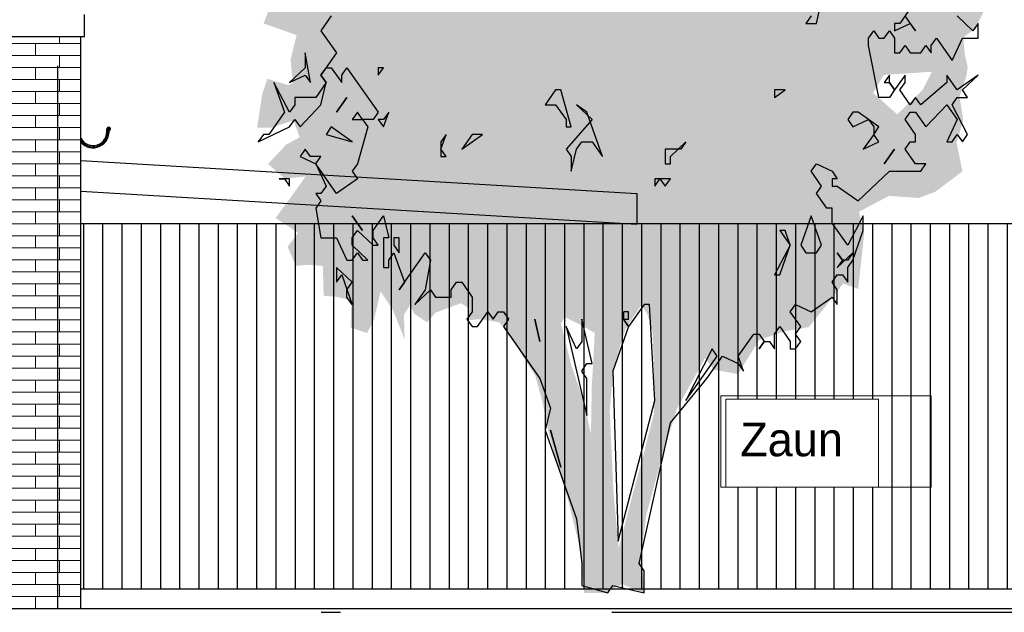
# Model space of a CAD drawing. Extents: x -73 to 359, y -4 to 85.
# Tile 136 of 149: x 323 to 328, y -1 to 2. Entities that reach past the tile are written whole.
import ezdxf

# ---------------------------------------------------------------- set-up
doc = ezdxf.new("R2010")
doc.units = 0
doc.header["$MEASUREMENT"] = 0
doc.linetypes.add('Strichlinie', pattern=[0.005644, 0.002822, -0.002822])
doc.linetypes.add('Strichpunktlinie', pattern=[0.006703, 0.003528, -0.001764, 0, -0.001411])
for name, color, linetype in [('Ansicht_West Garagen_3_A_1 Holz', 7, 'Continuous'), ('Ansicht_West Garagen_3_P_ZE_SYMBOL', 7, 'Continuous'), ('Ansicht_West Garagen_3_P_ZE_TEXT', 7, 'Continuous'), ('Ansicht_West Garagen_3_R_NT_DACH', 7, 'Continuous'), ('Ansicht_West Garagen_3_R_NT_INNENWAND', 7, 'Continuous'), ('Ansicht_West Garagen_3_R_TR_BODEN', 7, 'Continuous'), ('Ansicht_West Garagen_3_R_TR_HIDDEN', 7, 'Continuous'), ('Ansicht_West Garagen_3_Schraffuren', 7, 'Continuous')]:
    doc.layers.add(name, color=color, linetype=linetype)
doc.styles.add('ERSTELLTER_STIL_1', font='txt')

msp = doc.modelspace()

# ---------------------------------------------------------------- hatches: boundary and pattern name
at = {"layer": 'Ansicht_West Garagen_3_P_ZE_SYMBOL', "linetype": 'Continuous', "lineweight": 18, "ltscale": 1000}
h = msp.add_hatch(color=255, dxfattribs=at)
h.paths.add_polyline_path([(327.1257, 2.3367), (327.2466, 2.3533), (327.3558, 2.4308), (327.4728, 2.464), (327.6171, 2.4972), (327.6873, 2.5581), (327.7497, 2.5249), (327.7848, 2.3621), (327.8004, 2.2459), (327.7068, 2.1463), (327.7497, 2.0909), (327.8706, 2.0909), (327.8277, 2.0023), (327.7653, 1.9581), (327.7731, 1.8695), (327.7887, 1.8031), (327.7809, 1.7533), (327.7458, 1.6481), (327.7653, 1.5263), (327.7302, 1.4101), (327.7614, 1.2606), (327.621, 1.1554), (327.5352, 1.1222), (327.3792, 1.1333), (327.2232, 1.0503), (327.2505, 0.9373), (327.2193, 0.6495), (327.1413, 0.6772), (327.0204, 0.5222), (326.9619, 0.4502), (326.8332, 0.4281), (326.7045, 0.3838), (326.5953, 0.2067), (326.4705, 0.2288), (326.4237, 0.2897), (326.2754, 0.0218), (326.1935, -0.2494), (326.1194, -0.5207), (326.0921, -0.7199), (326.1077, -0.9314), (325.9907, -0.886), (325.901, -0.9314), (325.7949, -0.9314), (325.7793, -0.7199), (325.7091, -0.4376), (325.6584, -0.2771), (325.6077, -0.0834), (325.5804, 0.055), (325.5414, 0.1989), (325.4868, 0.282), (325.4244, 0.3871), (325.3542, 0.4757), (325.2567, 0.4923), (325.1943, 0.4868), (325.1982, 0.5477), (325.1553, 0.5753), (325.0227, 0.5255), (324.9798, 0.4757), (324.9135, 0.52), (324.8901, 0.5643), (324.8589, 0.5145), (324.8628, 0.3871), (324.8004, 0.5421), (324.738, 0.6362), (324.7029, 0.4868), (324.6678, 0.4204), (324.582, 0.448), (324.5859, 0.5919), (324.504, 0.6086), (324.4416, 0.6141), (324.4377, 0.7691), (324.3597, 0.7746), (324.2973, 0.7691), (324.2544, 0.8687), (324.309, 0.9407), (324.2427, 0.985), (324.192, 1.0182), (324.3012, 1.1676), (324.348, 1.234), (324.2388, 1.223), (324.153, 1.2994), (324.2466, 1.399), (324.3168, 1.4377), (324.2856, 1.5263), (324.1686, 1.4876), (324.0963, 1.4876), (324.1217, 1.6591), (324.1491, 1.7422), (324.2583, 1.709), (324.2817, 1.72), (324.27, 1.8418), (324.3012, 1.9691), (324.1295, 2.03), (324.1764, 2.1463), (324.2037, 2.2127), (324.1608, 2.3345), (324.1569, 2.5116), (324.2232, 2.7219), (324.3519, 2.816), (324.4338, 2.8935), (324.5547, 2.9378), (324.6717, 2.9323), (324.8043, 2.9433), (324.8121, 3.0042), (324.7224, 3.0153), (324.6756, 3.0319), (324.5391, 3.043), (324.4806, 3.1094), (324.4182, 3.2201), (324.3675, 3.3031), (324.3402, 3.4526), (324.309, 3.6076), (324.4494, 3.519), (324.5586, 3.5079), (324.6561, 3.5688), (324.4767, 3.6463), (324.4416, 3.7072), (324.504, 3.8345), (324.6483, 3.8113), (324.7302, 3.767), (324.7887, 3.839), (324.8589, 3.9275), (324.9525, 3.8168), (325.0227, 3.7393), (325.1085, 3.6674), (325.0773, 3.8279), (324.9369, 3.922), (324.8316, 3.9995), (324.7146, 4.0714), (324.6678, 4.2209), (324.7068, 4.2928), (324.855, 4.3261), (324.8355, 4.4478), (324.8511, 4.5918), (324.9642, 4.5696), (325.0851, 4.5087), (325.1631, 4.481), (325.2294, 4.5309), (325.3152, 4.6028), (325.4634, 4.5364), (325.4985, 4.4534), (325.6623, 4.4589), (325.6428, 4.6692), (325.7091, 4.7467), (325.8261, 4.6416), (325.8729, 4.5585), (326.1928, 4.6526), (326.263, 4.7966), (326.3691, 4.9515), (326.49, 4.9294), (326.5797, 5.0301), (326.7357, 4.9128), (326.685, 4.8685), (326.5953, 4.8242), (326.5875, 4.6969), (326.6928, 4.636), (326.8254, 4.6859), (326.8839, 4.7467), (326.9814, 4.6914), (326.9619, 4.5585), (326.8956, 4.4589), (327.0087, 4.3759), (327.2154, 4.3261), (327.192, 4.1711), (327.1725, 4.0825), (327.2037, 3.9884), (327.1881, 3.8201), (327.1101, 3.7371), (327.1959, 3.6098), (327.309, 3.5932), (327.3948, 3.6485), (327.5118, 3.5766), (327.465, 3.4825), (327.4923, 3.3718), (327.5157, 3.2279), (327.4806, 3.095), (327.5079, 3.0341), (327.621, 3.095), (327.7107, 3.0009), (327.6522, 2.9123), (327.6405, 2.8293), (327.6327, 2.6799), (327.582, 2.6024), (327.5313, 2.6854), (327.4299, 2.7352), (327.2661, 2.6411), (327.2232, 2.5249), (327.1179, 2.464)], flags=0)
h.paths.add_polyline_path([(325.8035, 0.448), (325.8503, 0.4204), (325.8347, 0.1325), (325.8308, -0.1055), (325.7879, 0.0827), (325.7294, 0.2488), (325.6748, 0.4702), (325.6943, 0.5034)], flags=0)
h.paths.add_polyline_path([(325.9478, 0.2377), (326.0102, 0.4425), (326.0921, 0.5643), (326.1233, 0.52), (326.1506, 0.4259), (326.1584, 0.21), (326.1584, 0.0052), (326.0999, -0.2273), (326.0453, -0.4266), (325.9751, -0.6978), (325.9478, -0.4099), (325.9283, 0.0163)], flags=0)
h.paths.add_polyline_path([(327.4221, 1.5573), (327.5547, 1.6846), (327.6015, 1.7787), (327.3519, 1.7621), (327.2973, 1.668)], flags=0)
h.paths.add_polyline_path([(327.1998, 3.3441), (327.3207, 3.3994), (327.2661, 3.0784), (327.1569, 3.0895)], flags=0)
at = {"layer": 'Ansicht_West Garagen_3_Schraffuren', "linetype": 'Continuous', "lineweight": 18, "ltscale": 1000}
h = msp.add_hatch(dxfattribs=at)
h.set_pattern_fill('MW_Verband__Läufer__DF_0003', color=9, style=0, pattern_type=2)
h.set_pattern_definition([(0, (355.69491, -1.012166), (0, 0.0625), []), (90, (355.6949, -1.01217), (-0.25, 0), [0.0625, -0.0625]), (90, (355.8199, -0.94967), (-0.25, 0), [0.0625, -0.0625])])
h.paths.add_polyline_path([(316.9499, -1.0122), (321.4649, -1.0122), (321.4649, -0.9122), (322.6649, -0.9122), (322.6649, -1.0122), (323.1799, -1.0122), (323.1799, 0.9878), (323.1795, 1.1573), (323.1799, 1.9599), (316.9499, 1.9599)], flags=0)
h.paths.add_polyline_path([(320.3199, -0.3622), (318.3099, -0.3622), (318.3099, 1.0878), (320.3199, 1.0878)], flags=0)
h.paths.add_polyline_path([(321.5599, 1.0878), (322.5699, 1.0878), (322.5699, -0.3622), (321.5599, -0.3622)], flags=0)
at = {"layer": 'Ansicht_West Garagen_3_Schraffuren', "linetype": 'Continuous', "ltscale": 1000}
h = msp.add_hatch(dxfattribs=at)
h.set_pattern_fill('Holz_Schalung__stehend___84', color=256, style=0, pattern_type=2)
h.set_pattern_definition([(90, (355.69491, -1.01217), (-0.1, 0), [])])
h.paths.add_polyline_path([(323.1799, 0.9878), (323.1799, -0.9122), (330.9499, -0.9122), (330.9499, 0.9878)], flags=0)
h.paths.add_polyline_path([(327.3241, -0.3807), (326.5314, -0.3807), (326.5314, 0.077), (327.3241, 0.077)], flags=0)

# ---------------------------------------------------------------- linework, layer by layer
at = {"layer": 'Ansicht_West Garagen_3_A_1 Holz', "linetype": 'Continuous', "ltscale": 1000}
for p, q in [((323.1799, 1.3176), (326.0694, 1.1464)), ((323.1795, 1.1573), (326.0694, 0.9861)), ((326.0694, 1.1464), (326.0694, 0.9861)), ((330.9499, 0.9878), (323.1799, 0.9878)), ((330.9499, -0.9122), (323.1799, -0.9122))]:
    msp.add_line(p, q, dxfattribs=at)
at = {"layer": 'Ansicht_West Garagen_3_P_ZE_SYMBOL', "linetype": 'Continuous', "ltscale": 1000}
for p, q in [((327.002, 2.0301), (327.0291, 2.1455)), ((327.4898, 2.1071), (327.4356, 2.0301)), ((324.4817, 2.0686), (324.4275, 1.9917)), ((326.9749, 2.0686), (326.9478, 2.0301)), ((327.517, 1.9917), (327.4627, 2.0686)), ((327.8151, 1.9917), (327.7338, 2.0686)), ((326.9478, 2.0301), (327.002, 2.0301)), ((327.4356, 2.0301), (327.4085, 2.0301)), ((327.4085, 2.0301), (327.4085, 1.9917)), ((327.4085, 1.9917), (327.4898, 2.0301)), ((327.4898, 2.0301), (327.517, 1.9917)), ((327.8422, 2.0301), (327.8151, 1.9917)), ((327.8422, 1.9532), (327.8422, 2.0301)), ((324.4275, 1.9917), (324.5088, 1.8763)), ((327.273, 1.9532), (327.3001, 1.9917)), ((327.273, 1.9148), (327.273, 1.9532)), ((327.3001, 1.9917), (327.3272, 1.9532)), ((327.3272, 1.9532), (327.3543, 1.9532)), ((327.3543, 1.9532), (327.3814, 1.9917)), ((327.3814, 1.9917), (327.4085, 1.9532)), ((327.4085, 1.9532), (327.4085, 1.8763)), ((327.5983, 1.9148), (327.6254, 1.9532)), ((327.6254, 1.9532), (327.7067, 1.8378)), ((327.7067, 1.8378), (327.7609, 1.9532)), ((327.7609, 1.9532), (327.8422, 1.9532)), ((327.3272, 1.6455), (327.273, 1.9148)), ((327.4356, 1.8763), (327.4627, 1.9148)), ((327.4627, 1.9148), (327.4898, 1.8763)), ((327.5441, 1.8763), (327.5712, 1.9148)), ((327.5712, 1.9148), (327.5983, 1.8763)), ((327.5983, 1.8763), (327.5983, 1.9148)), ((324.3733, 1.7224), (324.3462, 1.8763)), ((324.3462, 1.8763), (324.3462, 1.7994)), ((324.5088, 1.8763), (324.4275, 1.7609)), ((327.4085, 1.8763), (327.4356, 1.8763)), ((327.4898, 1.8763), (327.5441, 1.8763)), ((324.3462, 1.7994), (324.2649, 1.7224)), ((324.4275, 1.7609), (324.4546, 1.7994)), ((324.4546, 1.7994), (324.4817, 1.7994)), ((324.4817, 1.7994), (324.5359, 1.7224)), ((324.5359, 1.7609), (324.563, 1.7994)), ((324.563, 1.7994), (324.7256, 1.5686)), ((324.7256, 1.7609), (324.7527, 1.7994)), ((324.7527, 1.7994), (324.7256, 1.7994)), ((324.7256, 1.7994), (324.7256, 1.7609)), ((324.2649, 1.7224), (324.3462, 1.7609)), ((324.3462, 1.7609), (324.3733, 1.7224)), ((324.4275, 1.7609), (324.4546, 1.7224)), ((324.4546, 1.7224), (324.4275, 1.7609)), ((324.5359, 1.7224), (324.5359, 1.7609)), ((327.3814, 1.7609), (327.3543, 1.7224)), ((327.3814, 1.7224), (327.3814, 1.7609)), ((327.4627, 1.7609), (327.4085, 1.684)), ((327.4627, 1.7224), (327.4627, 1.7609)), ((327.7338, 1.684), (327.6796, 1.7609)), ((327.6796, 1.7609), (327.6796, 1.7224)), ((327.8422, 1.7609), (327.7338, 1.684)), ((327.7609, 1.684), (327.8422, 1.7609)), ((324.2649, 1.5686), (324.1836, 1.7224)), ((324.1836, 1.7224), (324.2378, 1.5686)), ((324.4546, 1.7224), (324.4004, 1.6455)), ((324.4275, 1.6071), (324.4546, 1.7224)), ((327.3543, 1.7224), (327.3814, 1.7224)), ((327.4085, 1.684), (327.3814, 1.7224)), ((327.3814, 1.7224), (327.4085, 1.684)), ((327.4356, 1.684), (327.4627, 1.7224)), ((327.6796, 1.7224), (327.5441, 1.6071)), ((324.4004, 1.6455), (324.292, 1.6455)), ((324.292, 1.6455), (324.292, 1.6071)), ((324.563, 1.6455), (324.5088, 1.5686)), ((324.5088, 1.5686), (324.563, 1.6455)), ((325.647, 1.684), (325.5928, 1.6071)), ((325.6741, 1.684), (325.647, 1.684)), ((325.7283, 1.4917), (325.6741, 1.684)), ((326.7852, 1.6455), (326.8394, 1.684)), ((326.8394, 1.684), (326.7852, 1.684)), ((326.7852, 1.684), (326.7852, 1.6455)), ((327.3814, 1.6455), (327.3272, 1.6455)), ((327.4085, 1.684), (327.3814, 1.6455)), ((327.4898, 1.6071), (327.4356, 1.684)), ((327.517, 1.6455), (327.4898, 1.6071)), ((327.5441, 1.6071), (327.517, 1.6455)), ((327.7067, 1.6071), (327.7338, 1.6455)), ((327.7338, 1.6455), (327.788, 1.6455)), ((327.788, 1.6455), (327.7609, 1.684)), ((324.292, 1.6071), (324.2649, 1.5686)), ((324.3191, 1.4917), (324.4275, 1.6071)), ((325.5928, 1.6071), (325.647, 1.6071)), ((325.647, 1.6071), (325.7012, 1.5301)), ((325.8096, 1.5686), (325.7554, 1.6071)), ((325.7554, 1.6071), (325.8367, 1.5301)), ((327.5712, 1.4917), (327.6796, 1.6071)), ((327.6796, 1.6071), (327.7338, 1.5301)), ((327.788, 1.4532), (327.7067, 1.6071)), ((324.2378, 1.5686), (324.1565, 1.4532)), ((324.6172, 1.5686), (324.5901, 1.5301)), ((324.6443, 1.5301), (324.6172, 1.5686)), ((324.7256, 1.5686), (324.6985, 1.5301)), ((324.7527, 1.4917), (324.7798, 1.5686)), ((324.7798, 1.5686), (324.7527, 1.5301)), ((325.8909, 1.3378), (325.8096, 1.5686)), ((327.1917, 1.5686), (327.1646, 1.5301)), ((327.2188, 1.5686), (327.1917, 1.5686)), ((327.3272, 1.4917), (327.2188, 1.5686)), ((327.4627, 1.5301), (327.4898, 1.5686)), ((327.4898, 1.5686), (327.517, 1.5686)), ((327.517, 1.5686), (327.5712, 1.4917)), ((324.1023, 1.4148), (324.2649, 1.4917)), ((324.2649, 1.4917), (324.292, 1.5301)), ((324.292, 1.5301), (324.3191, 1.4917)), ((324.4817, 1.4917), (324.4546, 1.4532)), ((324.5901, 1.4148), (324.4817, 1.4917)), ((324.5901, 1.5301), (324.6443, 1.5301)), ((324.6714, 1.4917), (324.6172, 1.2994)), ((324.6985, 1.5301), (324.6443, 1.5301)), ((324.6443, 1.5301), (324.6714, 1.4917)), ((324.7256, 1.5301), (324.7527, 1.4917)), ((324.7527, 1.5301), (324.7256, 1.5301)), ((325.7012, 1.5301), (325.7012, 1.4917)), ((325.8367, 1.5301), (325.7012, 1.3763)), ((325.7012, 1.4917), (325.7283, 1.4917)), ((327.1646, 1.5301), (327.1917, 1.4917)), ((327.1917, 1.4917), (327.273, 1.5301)), ((327.273, 1.5301), (327.3001, 1.4917)), ((327.3001, 1.4917), (327.3001, 1.4532)), ((327.3001, 1.4532), (327.3272, 1.4917)), ((327.517, 1.4532), (327.4627, 1.5301)), ((327.7338, 1.5301), (327.6796, 1.4148)), ((324.1294, 1.4532), (324.1023, 1.4148)), ((324.1565, 1.4532), (324.1294, 1.4532)), ((324.4546, 1.4532), (324.5901, 1.4148)), ((325.0508, 1.3763), (325.0779, 1.4532)), ((325.0779, 1.4532), (325.0508, 1.4148)), ((325.1592, 1.3763), (325.2676, 1.4532)), ((325.2134, 1.4532), (325.1592, 1.3763)), ((325.2676, 1.4532), (325.2134, 1.4532)), ((327.3001, 1.4532), (327.2459, 1.3763)), ((327.3272, 1.4148), (327.3001, 1.4532)), ((327.517, 1.4148), (327.517, 1.4532)), ((327.7067, 1.4148), (327.7338, 1.4532)), ((327.7338, 1.4532), (327.7609, 1.4148)), ((327.7609, 1.4148), (327.788, 1.4532)), ((325.0508, 1.4148), (325.0508, 1.3378)), ((325.7554, 1.3763), (325.7825, 1.4148)), ((325.7825, 1.4148), (325.8367, 1.4148)), ((325.8367, 1.4148), (325.8909, 1.3378)), ((326.2432, 1.3378), (326.3245, 1.4148)), ((326.3245, 1.4148), (326.2974, 1.3763)), ((327.2459, 1.3763), (327.3272, 1.4148)), ((327.4627, 1.3763), (327.4898, 1.4148)), ((327.4898, 1.4148), (327.517, 1.4148)), ((327.6796, 1.4148), (327.7067, 1.4148)), ((324.3462, 1.3763), (324.3191, 1.3378)), ((324.3191, 1.3378), (324.4004, 1.2994)), ((324.3733, 1.3378), (324.3462, 1.3763)), ((324.4275, 1.3378), (324.3733, 1.3378)), ((324.4004, 1.2994), (324.4275, 1.3378)), ((325.0779, 1.3378), (325.0508, 1.3763)), ((325.0508, 1.3378), (325.0779, 1.3378)), ((325.7012, 1.3763), (325.7283, 1.3378)), ((325.7283, 1.2609), (325.7554, 1.3763)), ((325.7283, 1.3378), (325.7283, 1.2609)), ((326.2432, 1.3763), (326.2161, 1.3763)), ((326.2161, 1.3763), (326.2161, 1.2994)), ((326.2974, 1.3763), (326.2432, 1.3763)), ((326.2432, 1.2994), (326.2432, 1.3378)), ((327.4085, 1.3763), (327.3543, 1.2994)), ((327.3543, 1.2994), (327.4085, 1.3763)), ((327.517, 1.2994), (327.4627, 1.3763)), ((324.5088, 1.1455), (324.4004, 1.2994)), ((324.4004, 1.2994), (324.4546, 1.184)), ((324.6172, 1.2994), (324.5901, 1.2609)), ((326.2161, 1.2994), (326.2432, 1.2994)), ((326.9749, 1.2609), (327.002, 1.2994)), ((327.002, 1.2994), (327.0833, 1.2609)), ((327.5712, 1.2994), (327.517, 1.2994)), ((327.5441, 1.2609), (327.5712, 1.2994)), ((324.5901, 1.2609), (324.6172, 1.2224)), ((327.0291, 1.184), (326.9749, 1.2609)), ((327.0833, 1.2609), (327.1104, 1.2224)), ((327.2188, 1.1071), (327.3814, 1.2609)), ((327.3814, 1.2609), (327.5441, 1.2609)), ((324.2649, 1.2224), (324.2107, 1.2224)), ((324.2107, 1.2224), (324.2378, 1.2224)), ((324.2378, 1.2224), (324.2649, 1.184)), ((324.2649, 1.184), (324.2649, 1.2224)), ((324.4546, 1.184), (324.4275, 1.1455)), ((324.6172, 1.2224), (324.5088, 1.1455)), ((326.1619, 1.184), (326.189, 1.2224)), ((326.2432, 1.2224), (326.1619, 1.2224)), ((326.1619, 1.2224), (326.1619, 1.184)), ((326.189, 1.2224), (326.2161, 1.184)), ((326.2161, 1.184), (326.2432, 1.2224)), ((327.002, 1.1455), (327.0291, 1.184)), ((327.1104, 1.2224), (327.0833, 1.2224)), ((327.0833, 1.2224), (327.0833, 1.184)), ((327.0833, 1.184), (327.1104, 1.184)), ((327.1104, 1.184), (327.2188, 1.1071)), ((324.4275, 1.1455), (324.4004, 1.1455)), ((324.4004, 1.1455), (324.4275, 1.1071)), ((327.0562, 1.0686), (327.002, 1.1455)), ((324.4275, 1.1071), (324.4004, 1.0686)), ((324.4004, 1.0686), (324.4275, 0.9148)), ((324.5901, 1.0301), (324.6443, 0.9532)), ((324.6443, 0.9532), (324.5901, 1.0301)), ((324.6985, 0.9532), (324.7527, 1.0301)), ((324.7527, 1.0301), (324.7798, 0.9148)), ((326.9749, 1.0301), (326.9207, 0.8763)), ((327.0291, 0.8763), (326.9749, 1.0301)), ((327.0833, 1.0686), (327.0562, 1.0686)), ((327.0833, 0.9917), (327.0833, 1.0686)), ((327.2459, 1.0301), (327.1646, 0.8763)), ((327.2459, 0.9532), (327.2459, 1.0301)), ((327.1646, 0.8763), (327.0833, 0.9917)), ((324.5901, 0.9148), (324.6172, 0.9532)), ((324.6172, 0.9532), (324.6985, 0.8763)), ((324.6985, 0.9148), (324.6985, 0.9532)), ((326.8394, 0.9532), (326.8123, 0.9532)), ((326.8123, 0.9532), (326.8665, 0.8763)), ((326.8665, 0.8763), (326.8394, 0.9532)), ((327.1917, 0.7994), (327.2459, 0.9532)), ((324.4275, 0.9148), (324.5088, 0.9148)), ((324.5088, 0.9148), (324.563, 0.7994)), ((324.5901, 0.8763), (324.5901, 0.9148)), ((324.6714, 0.7994), (324.5901, 0.8763)), ((324.7256, 0.8763), (324.6985, 0.9148)), ((324.6985, 0.8763), (324.7256, 0.8763)), ((324.7798, 0.9148), (324.7527, 0.9148)), ((324.7527, 0.9148), (324.7527, 0.7609)), ((324.834, 0.9148), (324.8069, 0.9148)), ((324.8069, 0.9148), (324.8069, 0.8763)), ((324.8069, 0.8763), (324.834, 0.8378)), ((324.834, 0.8378), (324.834, 0.9148)), ((326.8665, 0.8763), (326.7852, 0.7224)), ((326.8123, 0.7224), (326.8665, 0.8763)), ((326.9207, 0.8763), (326.9478, 0.8378)), ((327.002, 0.8378), (327.0291, 0.8763)), ((324.5901, 0.7994), (324.6172, 0.8378)), ((324.6172, 0.8378), (324.6443, 0.7994)), ((324.7798, 0.7994), (324.8069, 0.8378)), ((324.8069, 0.8378), (324.8611, 0.684)), ((324.834, 0.6455), (324.9695, 0.8378)), ((324.9695, 0.8378), (324.9966, 0.7994)), ((326.9478, 0.8378), (327.002, 0.8378)), ((327.1375, 0.7994), (327.1104, 0.8378)), ((327.1104, 0.8378), (327.1375, 0.7994)), ((327.1104, 0.7609), (327.1917, 0.8378)), ((327.1917, 0.8378), (327.1646, 0.7994)), ((324.563, 0.7994), (324.5901, 0.7994)), ((324.6443, 0.7994), (324.6714, 0.7994)), ((324.7798, 0.7609), (324.7798, 0.7994)), ((324.9966, 0.7994), (324.9695, 0.6455)), ((327.1375, 0.7994), (327.1104, 0.7609)), ((327.1646, 0.7994), (327.1375, 0.7994)), ((327.1646, 0.7609), (327.1917, 0.7994)), ((324.5901, 0.684), (324.5088, 0.7609)), ((324.5088, 0.7609), (324.5088, 0.684)), ((324.5088, 0.684), (324.5359, 0.7224)), ((324.5359, 0.7224), (324.5901, 0.5686)), ((324.7527, 0.7609), (324.7798, 0.7609)), ((326.7852, 0.7224), (326.8123, 0.7224)), ((327.0833, 0.684), (327.1104, 0.7224)), ((327.1104, 0.7224), (327.1375, 0.7224)), ((327.1375, 0.7224), (327.1646, 0.684)), ((327.1646, 0.684), (327.1646, 0.7609)), ((324.563, 0.6455), (324.5901, 0.684)), ((324.8611, 0.684), (324.834, 0.6455)), ((325.105, 0.6455), (325.1321, 0.684)), ((325.1321, 0.684), (325.1592, 0.684)), ((325.1592, 0.684), (325.2134, 0.6071)), ((327.1104, 0.6455), (327.0833, 0.684)), ((324.563, 0.6071), (324.563, 0.6455)), ((324.9695, 0.6455), (324.9153, 0.5686)), ((324.9153, 0.5686), (324.9966, 0.6455)), ((324.9966, 0.6455), (325.0237, 0.6071)), ((325.105, 0.6071), (325.105, 0.6455)), ((327.1104, 0.5686), (327.1104, 0.6455)), ((324.5901, 0.5686), (324.563, 0.6071)), ((325.0237, 0.6071), (325.105, 0.6071)), ((325.2134, 0.6071), (325.2134, 0.5301)), ((326.1077, 0.5686), (326.0264, 0.4532)), ((326.1348, 0.5686), (326.1077, 0.5686)), ((326.1619, 0.0686), (326.1348, 0.5686)), ((326.8665, 0.5301), (326.8936, 0.5686)), ((326.8936, 0.5686), (326.9749, 0.5301)), ((326.9749, 0.5301), (327.0833, 0.6071)), ((327.0833, 0.6071), (327.1104, 0.5686)), ((325.2134, 0.5301), (325.1863, 0.4917)), ((325.2405, 0.4532), (325.2947, 0.5301)), ((325.2947, 0.5301), (325.3218, 0.4917)), ((325.3218, 0.4917), (325.3489, 0.5301)), ((325.3489, 0.5301), (325.376, 0.5301)), ((325.376, 0.5301), (325.4031, 0.4917)), ((326.0264, 0.5301), (325.9993, 0.5301)), ((325.9993, 0.5301), (325.9993, 0.4917)), ((326.0264, 0.4917), (326.0264, 0.5301)), ((326.9207, 0.4532), (326.8665, 0.5301)), ((325.1863, 0.4917), (325.2134, 0.4532)), ((325.4031, 0.4917), (325.376, 0.4532)), ((325.5386, 0.4917), (325.5657, 0.3763)), ((325.5657, 0.3763), (325.5386, 0.4917)), ((325.8367, 0.2609), (325.7825, 0.4917)), ((325.7825, 0.4917), (325.7825, 0.3763)), ((326.0264, 0.4532), (325.9993, 0.4917)), ((325.9993, 0.4917), (326.0264, 0.4917)), ((325.9993, 0.4917), (326.0264, 0.4532)), ((325.2134, 0.4532), (325.2405, 0.4532)), ((325.376, 0.4532), (325.5657, 0.184)), ((325.7554, 0.3378), (325.7012, 0.4532)), ((325.7012, 0.4532), (325.8096, -0.0083)), ((326.0264, 0.4532), (325.9451, 0.2224)), ((326.5955, 0.2994), (326.6768, 0.4148)), ((326.6768, 0.4148), (326.7039, 0.4148)), ((326.7039, 0.4148), (326.731, 0.3763)), ((326.7852, 0.4148), (326.8123, 0.4532)), ((326.7852, 0.3378), (326.7852, 0.4148)), ((326.8123, 0.4532), (326.8665, 0.3763)), ((326.8936, 0.4148), (326.9207, 0.4532)), ((326.9207, 0.3763), (326.8936, 0.4148)), ((325.7825, 0.3763), (325.7554, 0.3378)), ((326.731, 0.3763), (326.7039, 0.3378)), ((326.7039, 0.3378), (326.731, 0.3763)), ((326.731, 0.3763), (326.7581, 0.3763)), ((326.7581, 0.3763), (326.7852, 0.3378)), ((326.8665, 0.3763), (326.8665, 0.3378)), ((326.8936, 0.3378), (326.9207, 0.3763)), ((326.46, 0.3378), (326.3245, 0.0686)), ((326.4871, 0.2994), (326.46, 0.3378)), ((326.8665, 0.3378), (326.8936, 0.3378)), ((325.7825, 0.2224), (325.8096, 0.2609)), ((325.8096, 0.2609), (325.8367, 0.2609)), ((326.3245, 0.0686), (326.4871, 0.2994)), ((326.4329, 0.184), (326.5142, 0.2994)), ((326.5142, 0.2994), (326.5955, 0.2609)), ((326.6226, 0.2224), (326.5955, 0.2994)), ((326.5955, 0.2609), (326.6226, 0.2224)), ((325.8096, 0.184), (325.7825, 0.2224)), ((325.9451, 0.2224), (325.9722, -0.6622)), ((325.5657, 0.184), (325.6199, 0.0301)), ((325.8096, -0.0083), (325.8096, 0.184)), ((326.2432, -0.0468), (326.4329, 0.184)), ((325.9722, -0.6622), (326.1619, 0.0686)), ((325.6199, 0.0301), (325.5928, -0.0852)), ((326.0806, -0.7776), (326.2432, -0.0468)), ((325.5928, -0.0852), (325.7554, -0.5468)), ((325.6199, -0.0852), (325.6741, -0.2776)), ((325.6741, -0.2776), (325.6199, -0.0852)), ((325.7554, -0.5468), (325.7825, -0.7776)), ((325.7825, -0.7776), (325.7825, -0.8929)), ((326.1077, -0.816), (326.0806, -0.7776)), ((326.1077, -0.9314), (326.1077, -0.816)), ((325.7825, -0.8929), (325.918, -0.9314)), ((325.918, -0.9314), (325.9451, -0.8929)), ((325.9451, -0.8929), (326.1077, -0.9314))]:
    msp.add_line(p, q, dxfattribs=at)
at = {"layer": 'Ansicht_West Garagen_3_P_ZE_TEXT', "color": 255, "linetype": 'Continuous', "lineweight": 18, "ltscale": 1000}
for p, q in [((327.5984, 0.0943), (326.5064, 0.0943)), ((326.5064, 0.0943), (326.5064, -0.3807)), ((327.5984, -0.3807), (327.5984, 0.0943)), ((326.5064, -0.3807), (327.5984, -0.3807))]:
    msp.add_line(p, q, dxfattribs=at)
at = {"layer": 'Ansicht_West Garagen_3_R_NT_DACH', "linetype": 'Continuous', "ltscale": 1000}
for p, q in [((323.1998, 1.9599), (323.1998, 2.0761)), ((323.1998, 1.9599), (316.93, 1.9599)), ((323.3197, 1.4831), (323.3246, 1.4849)), ((323.3246, 1.4849), (323.3297, 1.4851)), ((323.3246, 1.4849), (323.3297, 1.4851)), ((323.3297, 1.4851), (323.3296, 1.4813)), ((323.3297, 1.4851), (323.3296, 1.4813)), ((323.315, 1.4776), (323.3147, 1.4824)), ((323.3296, 1.4813), (323.3253, 1.4808)), ((323.3296, 1.4813), (323.3253, 1.4808)), ((323.327, 1.4719), (323.3277, 1.4759)), ((323.2419, 1.3831), (323.2446, 1.3831))]:
    msp.add_line(p, q, dxfattribs=at)
for centre, radius, start, end in [((323.3247, 1.481), 0.0101, 14.9473, 171.9271), ((323.3247, 1.481), 0.0101, 14.9473, 171.9271), ((323.2433, 1.4665), 0.0782, 215.8088, 12.254), ((323.2432, 1.4664), 0.0833, 220.5342, 9.935), ((323.2436, 1.4669), 0.0721, 207.9161, 8.5608), ((323.3244, 1.4818), 0.0102, 285.103, 9.9828), ((323.3244, 1.4818), 0.0102, 285.103, 9.9828)]:
    msp.add_arc(centre, radius, start, end, dxfattribs=at)
at = {"layer": 'Ansicht_West Garagen_3_R_NT_INNENWAND', "color": 252, "linetype": 'Continuous', "lineweight": 18, "ltscale": 1000}
msp.add_line((323.0599, -1.0122), (331.0699, -1.0122), dxfattribs=at)
at = {"layer": 'Ansicht_West Garagen_3_R_TR_BODEN', "linetype": 'Continuous', "ltscale": 1000}
msp.add_line((312.3338, -1.0122), (359.3919, -1.0122), dxfattribs=at)
at = {"layer": 'Ansicht_West Garagen_3_R_TR_BODEN', "linetype": 'Strichpunktlinie', "ltscale": 1000}
msp.add_line((312.3338, -1.0322), (359.3919, -1.0322), dxfattribs=at)
at = {"layer": 'Ansicht_West Garagen_3_R_TR_HIDDEN', "linetype": 'Strichlinie', "ltscale": 1000}
msp.add_line((323.0599, -1.0122), (323.0599, 1.9599), dxfattribs=at)
at = {"layer": 'Ansicht_West Garagen_3_R_TR_HIDDEN', "linetype": 'Continuous', "ltscale": 1000}
msp.add_line((323.1799, -1.0122), (323.1799, 1.9599), dxfattribs=at)
at = {"layer": 'Ansicht_West Garagen_3_Schraffuren', "color": 255, "linetype": 'Continuous', "lineweight": 18, "ltscale": 1000}
for p, q in [((323.1799, 1.9599), (316.9499, 1.9599)), ((323.1795, 1.1573), (323.1799, 1.9599)), ((323.1799, 0.9878), (323.1795, 1.1573)), ((323.1799, 0.9878), (323.1799, -0.9122)), ((330.9499, 0.9878), (323.1799, 0.9878)), ((323.1799, -1.0122), (323.1799, 0.9878)), ((326.5314, -0.3807), (326.5314, 0.077)), ((326.5314, 0.077), (327.3241, 0.077)), ((327.3241, 0.077), (327.3241, -0.3807)), ((327.3241, -0.3807), (326.5314, -0.3807)), ((323.1799, -0.9122), (330.9499, -0.9122)), ((322.6649, -1.0122), (323.1799, -1.0122))]:
    msp.add_line(p, q, dxfattribs=at)

# ---------------------------------------------------------------- texts
at = {"layer": 'Ansicht_West Garagen_3_P_ZE_TEXT', "linetype": 'Continuous', "insert": (326.6064, -0.0457), "char_height": 0.175, "attachment_point": 1, "style": 'ERSTELLTER_STIL_1'}
msp.add_mtext('{Zaun}', dxfattribs=at)

doc.saveas('drawing.dxf')
